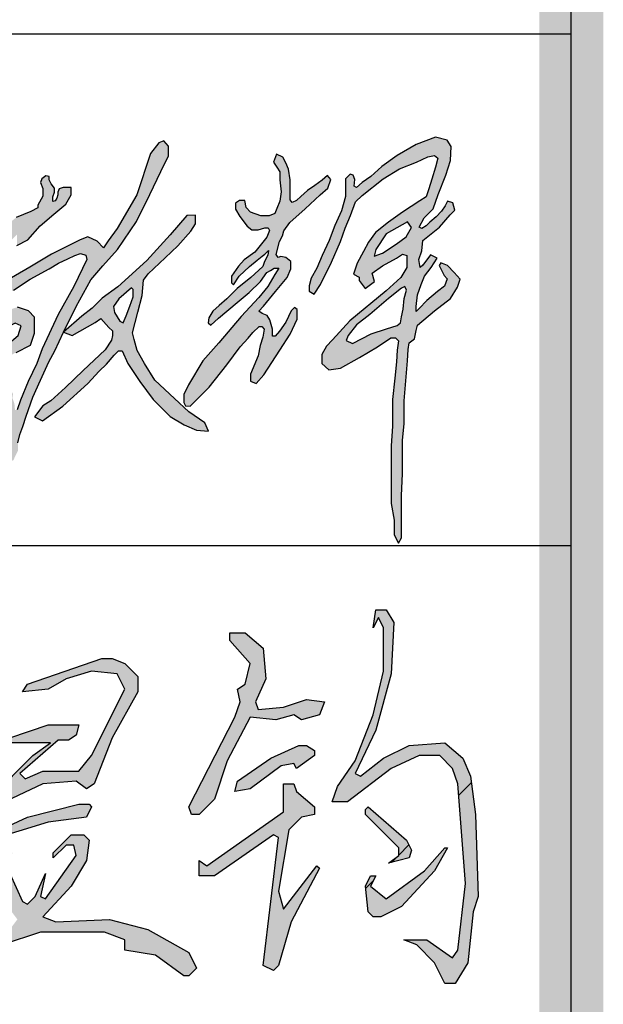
# Model space of a CAD drawing. Extents: x 687841 to 771941, y 252015 to 732780.
# Tile 47 of 98: x 770079 to 770991, y 458823 to 460363. Entities that reach past the tile are written whole.
import ezdxf

# ---------------------------------------------------------------- set-up
doc = ezdxf.new("R2010")
doc.units = 0
doc.header["$LTSCALE"] = 1000
doc.header["$MEASUREMENT"] = 0
doc.layers.get('0').update_dxf_attribs({"linetype": 'CONTINUOUS'})
doc.layers.add('PUB_TITLE', color=4, linetype='CONTINUOUS')

# ---------------------------------------------------------------- blocks, each defined once
blk = doc.blocks.new('李敬辉')
h = blk.add_hatch(color=3)
h.paths.add_polyline_path([(3996.515418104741, 949.8547423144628), (3919.837361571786, 887.2040602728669), (3809.476684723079, 792.9538422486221), (3729.932400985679, 732.1403451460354), (3679.72012962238, 668.5681476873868), (3669.576898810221, 638.6948370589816), (3706.946696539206, 622.1578117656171), (3817.454301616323, 677.6368172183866), (3907.141816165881, 707.510127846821), (3970.136618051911, 727.7812186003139), (3990.423079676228, 742.7178177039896), (3996.295476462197, 778.459170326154), (4005.99273953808, 824.1076287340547), (4011.865136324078, 887.0548775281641), (4025.745346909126, 937.199391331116), (4016.669824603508, 959.070908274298)], flags=16)
h.paths.add_polyline_path([(4032.029908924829, 1341.098688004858), (3905.536647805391, 1269.765277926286), (3844.168647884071, 1178.408328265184), (3835.401855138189, 1138.361473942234), (3884.24580103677, 1155.881958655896), (3964.399881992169, 1209.69499644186), (4023.263116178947, 1252.244680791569), (4055.82574677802, 1307.309189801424)], flags=16)
h.paths.add_polyline_path([(3256.286730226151, 1743.453381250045), (3239.085076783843, 1695.707533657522), (3257.897749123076, 1665.240977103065), (3275.375898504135, 1637.036219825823), (3275.375898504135, 1590.599689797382), (3284.339872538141, 1520.294819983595), (3276.611267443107, 1463.661475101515), (3258.577855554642, 1420.542940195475), (3246.484582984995, 1391.627491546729), (3212.206675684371, 1376.780794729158), (3163.259068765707, 1376.780794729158), (3103.362829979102, 1398.661867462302), (3077.601038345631, 1426.334985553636), (3069.228382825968, 1468.810022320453), (3038.314187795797, 1468.810022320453), (3013.840271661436, 1452.72099494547), (3013.840271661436, 1416.038003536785), (3040.246339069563, 1372.919468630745), (3083.009439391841, 1316.581341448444), (3111.423826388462, 1294.779525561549), (3148.46393700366, 1294.779525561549), (3188.041038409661, 1305.933942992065), (3207.829701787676, 1305.933942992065), (3215.440674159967, 1290.216354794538), (3199.203978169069, 1250.668987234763), (3128.95448232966, 1162.909061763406), (3065.652528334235, 1116.906139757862), (3031.318195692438, 1079.707135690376), (2990.226741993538, 1019.632357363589), (2990.226741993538, 979.9753792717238), (3002.529502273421, 969.2679479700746), (3034.675911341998, 1019.632357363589), (3096.34520427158, 1076.360360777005), (3141.856448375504, 1114.341140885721), (3172.364111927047, 1137.829385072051), (3187.867969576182, 1149.823362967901), (3209.302138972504, 1171.483865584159), (3205.360766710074, 1144.654355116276), (3186.409278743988, 1107.129554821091), (3176.238780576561, 1077.546627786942), (3105.422304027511, 1013.050216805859), (3024.622820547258, 946.3531636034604), (2961.744524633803, 885.9407848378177), (2916.392828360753, 845.5490227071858), (2879.880262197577, 812.3709826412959), (2856.711348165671, 773.9496244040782), (2851.288975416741, 744.3946902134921), (2868.049384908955, 729.617166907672), (2913.893921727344, 770.9940747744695), (3024.241978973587, 863.8615137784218), (3094.972180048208, 923.3870985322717), (3162.195641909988, 988.1211843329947), (3199.760592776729, 1041.004612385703), (3221.666419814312, 1053.467835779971), (3242.776986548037, 1066.727337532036), (3269.91904719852, 1066.727337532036), (3247.300663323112, 1030.263792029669), (3206.217772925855, 959.6751714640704), (3152.251845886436, 892.8381540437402), (3048.010324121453, 780.3212003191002), (2914.632393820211, 624.9261803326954), (2820.037656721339, 519.2316109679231), (2736.441353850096, 377.1421853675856), (2707.472380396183, 319.8508400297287), (2707.472380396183, 271.6054551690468), (2718.347773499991, 252.813600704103), (2745.398116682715, 249.2491786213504), (2858.105588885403, 362.5780372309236), (2963.060568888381, 494.8127452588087), (3040.665715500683, 600.8559323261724), (3088.007928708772, 652.0849720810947), (3116.167444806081, 687.1752943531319), (3154.265799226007, 721.2723765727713), (3169.925599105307, 721.2723765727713), (3184.202425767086, 706.992766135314), (3175.243860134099, 659.2123547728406), (3160.037915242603, 608.5996072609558), (3147.189131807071, 547.3029244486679), (3102.52858411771, 439.3196871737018), (3102.52858411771, 399.0522627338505), (3135.403099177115, 384.2168425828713), (3182.063628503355, 435.0809635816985), (3275.475052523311, 581.1097354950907), (3338.135209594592, 676.2815813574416), (3378.237827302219, 765.6095557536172), (3378.237827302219, 823.2136564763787), (3364.034915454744, 834.0665606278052), (3343.148121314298, 814.8652686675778), (3312.235729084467, 748.0779413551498), (3274.639454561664, 693.8133081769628), (3249.575346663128, 663.7589996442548), (3233.701464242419, 663.7589996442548), (3233.701464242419, 706.8915871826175), (3217.92876399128, 760.4662923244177), (3202.279780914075, 787.0130638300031), (3172.437801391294, 798.6499924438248), (3152.785700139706, 811.7415371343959), (3178.98850180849, 841.9247926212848), (3250.33274815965, 928.911598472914), (3319.167147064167, 1012.838261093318), (3341.295743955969, 1063.054429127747), (3341.295743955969, 1107.035683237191), (3311.164865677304, 1129.769020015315), (3281.898655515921, 1136.62872816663), (3265.639875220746, 1130.852084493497), (3253.712548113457, 1147.664878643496), (3273.430000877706, 1224.706243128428), (3292.2830108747, 1258.871452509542), (3300.910537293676, 1289.205127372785), (3335.226391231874, 1337.753936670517), (3426.717607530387, 1418.450559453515), (3514.865530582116, 1502.069117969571), (3559.831878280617, 1542.099671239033), (3577.818192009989, 1591.933678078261), (3558.19673836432, 1616.442143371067), (3526.311509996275, 1589.482786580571), (3483.798097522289, 1557.621759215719), (3439.649545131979, 1527.39454709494), (3401.22375709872, 1491.448700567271), (3374.244173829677, 1468.574050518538), (3349.717075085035, 1456.319817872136), (3337.453525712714, 1471.841905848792), (3337.453525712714, 1533.930145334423), (3337.453525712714, 1591.185291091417), (3327.696770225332, 1652.868702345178), (3311.992351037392, 1690.289625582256), (3293.066327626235, 1724.491596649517)])
h.paths.add_polyline_path([(2399.124112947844, 949.9947065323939), (2324.079618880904, 885.5519203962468), (2291.833830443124, 840.4419588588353), (2298.283123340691, 804.1196142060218), (2329.942550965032, 753.1511664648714), (2348.117257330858, 743.7777234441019), (2366.878549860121, 785.3726157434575), (2388.570970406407, 842.1994372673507), (2407.918398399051, 897.8546065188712), (2407.918398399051, 924.2175695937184), (2407.918398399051, 940.0353249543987)], flags=16)
h.paths.add_polyline_path([(2725.67412876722, 1378.992116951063), (2627.52381868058, 1264.198187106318), (2489.221313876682, 1112.62570795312), (2318.261982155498, 957.2734079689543), (2225.509707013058, 889.4683328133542), (2164.861024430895, 831.4172459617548), (2104.230369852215, 784.0029899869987), (1996.79991962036, 688.9801020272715), (2046.421999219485, 668.3485893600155), (2183.72958358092, 745.8025391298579), (2217.685102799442, 769.9677829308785), (2263.688511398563, 715.8439009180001), (2286.840974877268, 695.6006905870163), (2286.840974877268, 668.1276819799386), (2279.123411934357, 640.654785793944), (2241.555080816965, 583.8998013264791), (2112.426125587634, 460.6810373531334), (2008.493558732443, 361.153999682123), (1921.131205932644, 281.1597836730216), (1873.490178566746, 252.013724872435), (1823.904605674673, 185.949377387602), (1871.545633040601, 163.6041181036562), (1991.13461952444, 251.0421820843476), (2139.357033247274, 383.4063991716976), (2206.763738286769, 457.6508401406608), (2250.424633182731, 499.7481421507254), (2296.029172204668, 551.9527718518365), (2320.652946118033, 577.3518367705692), (2342.893868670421, 577.3518367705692), (2377.095244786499, 502.723140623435), (2447.917805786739, 397.0979350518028), (2527.450371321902, 290.3825824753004), (2627.415650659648, 188.7907072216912), (2710.223228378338, 140.1671379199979), (2783.640469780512, 107.7515374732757), (2853.79576930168, 101.2286428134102), (2831.842752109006, 151.6147124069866), (2737.541287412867, 216.0881141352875), (2653.026232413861, 296.2742328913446), (2536.300768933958, 404.1069383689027), (2474.980543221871, 501.9305721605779), (2432.451806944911, 579.2642313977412), (2413.376601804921, 645.4475203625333), (2403.83911190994, 683.5690516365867), (2436.72444377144, 807.2430084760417), (2460.581802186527, 906.2978777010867), (2469.262285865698, 996.3725527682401), (2496.638935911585, 1033.069709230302), (2598.221777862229, 1129.443673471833), (2672.22818559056, 1199.655244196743), (2749.127209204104, 1286.240246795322), (2776.503859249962, 1328.942261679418), (2776.503859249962, 1380.623234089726)])
h.paths.add_polyline_path([(1689.874286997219, 731.2899922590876), (1619.251386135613, 718.7695465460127), (1581.092187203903, 687.4684884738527), (1558.310649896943, 632.2648021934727), (1548.059025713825, 601.5328195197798), (1587.357143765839, 575.9228526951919), (1663.106082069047, 612.3459266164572), (1728.603170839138, 668.6878761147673), (1745.119751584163, 726.1679764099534), (1710.377760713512, 741.534023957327)], flags=16)
h.paths.add_polyline_path([(1183.492006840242, 736.0726089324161), (1135.321406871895, 680.4368885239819), (1135.321406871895, 637.9287999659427), (1187.871008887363, 631.0524534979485), (1265.444381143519, 671.0600728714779), (1343.643325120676, 713.5682738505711), (1415.586326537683, 756.7015359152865), (1451.870387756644, 777.3304628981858), (1476.894157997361, 766.0782391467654), (1476.894157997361, 656.6135171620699), (1466.108904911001, 576.700469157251), (1445.612867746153, 528.9126380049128), (1445.612867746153, 488.572139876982), (1491.573685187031, 468.7122853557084), (1546.399998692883, 468.7122853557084), (1627.277678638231, 509.4725637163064), (1666.32205254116, 542.217220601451), (1715.824696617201, 568.6917053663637), (1799.968600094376, 610.5205458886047), (1823.691424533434, 682.5129682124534), (1823.691424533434, 776.4544780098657), (1789.425147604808, 814.2065936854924), (1723.528738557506, 836.1555687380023), (1652.36071594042, 814.2065936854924), (1588.975382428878, 754.226473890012), (1566.47237777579, 775.8476291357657), (1572.098016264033, 819.5224234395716), (1640.482740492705, 889.1421993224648), (1699.32005942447, 937.5600380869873), (1798.997341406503, 1001.886468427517), (1910.19248946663, 1063.497030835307), (1966.90791238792, 1096.737689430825), (2020.896599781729, 1122.349454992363), (2062.887876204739, 1141.966817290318), (2097.244293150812, 1154.500191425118), (2128.328627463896, 1145.236471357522), (2134.872567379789, 1119.079800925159), (2057.26268841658, 959.4752868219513), (1963.602027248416, 793.8271290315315), (1869.933478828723, 588.9590862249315), (1838.080700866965, 503.2660219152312), (1786.626074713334, 396.7616836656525), (1740.733989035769, 285.180635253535), (1721.140253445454, 227.6262246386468), (1708.657889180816, 227.6262246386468), (1705.388736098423, 264.7481078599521), (1693.500845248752, 298.9002763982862), (1697.364471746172, 321.1733613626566), (1684.28763406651, 345.8222405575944), (1673.474888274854, 360.2560926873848), (1659.458791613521, 385.1543217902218), (1665.685438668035, 400.5263276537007), (1660.008195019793, 414.6172955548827), (1640.595640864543, 405.284324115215), (1640.595640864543, 365.7562929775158), (1657.332839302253, 320.4454350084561), (1666.274052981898, 251.4761273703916), (1666.274052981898, 180.9552967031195), (1666.274052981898, 123.1384953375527), (1666.274052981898, 64.65121477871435), (1644.698814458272, 8.411231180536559), (1644.698814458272, -29.43250765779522), (1644.698814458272, -68.853064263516), (1667.316972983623, -85.14692280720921), (1699.403213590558, -69.37874513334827), (1725.703366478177, -14.71557930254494), (1725.703366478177, 32.06349769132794), (1737.275541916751, 83.0474595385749), (1754.556735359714, 130.2676767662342), (1774.862351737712, 189.8965931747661), (1813.726220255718, 303.5021200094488), (1860.170864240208, 404.1981118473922), (1908.211211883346, 512.7007344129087), (1944.435104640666, 578.6309635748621), (1996.79991962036, 688.9801020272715), (2070.264259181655, 840.4708510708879), (2157.681822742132, 997.994451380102), (2228.243879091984, 1080.907680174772), (2316.446336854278, 1178.183823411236), (2427.769709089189, 1344.311569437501), (2506.371804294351, 1503.742168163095), (2572.071933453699, 1639.363335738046), (2617.341618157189, 1732.811059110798), (2617.341618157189, 1789.920652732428), (2589.362140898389, 1821.183937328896), (2559.721849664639, 1810.488647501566), (2511.144943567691, 1746.316683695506), (2429.485524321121, 1500.876667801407), (2312.816173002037, 1303.115547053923), (2260.44459752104, 1228.805227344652), (2233.130820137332, 1186.955813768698), (2195.347054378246, 1227.440548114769), (2139.353878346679, 1253.823859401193), (2094.286348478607, 1236.083366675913), (1925.694995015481, 1150.45719289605), (1796.810544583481, 1074.057977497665), (1563.674656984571, 938.5519290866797), (1446.220636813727, 861.5309128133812), (1288.392001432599, 792.7621643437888), (1232.417980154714, 768.0053609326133)])
h.paths.add_polyline_path([(1507.571059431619, 1611.519450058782), (1471.802373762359, 1551.269182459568), (1453.918143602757, 1489.48729035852), (1475.873096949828, 1432.023041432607), (1499.378007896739, 1368.198683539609), (1516.057618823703, 1322.90749057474), (1506.485097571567, 1297.615908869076), (1495.754379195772, 1275.149796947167), (1446.189313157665, 1256.257775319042), (1384.871791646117, 1233.280934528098), (1345.99507817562, 1178.441380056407), (1345.99507817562, 1146.784396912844), (1361.835383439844, 1129.934841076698), (1409.867393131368, 1150.35859962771), (1463.009440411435, 1178.441380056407), (1522.794130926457, 1196.312168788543), (1539.656398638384, 1176.398914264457), (1546.810135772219, 1106.447496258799), (1546.810135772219, 1050.79266427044), (1561.62847858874, 1031.900642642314), (1604.550901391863, 1046.707845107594), (1636.742605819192, 1085.513121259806), (1636.742605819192, 1138.104366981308), (1655.797304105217, 1165.83324591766), (1674.192628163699, 1205.149026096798), (1692.233025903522, 1237.834099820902), (1720.042798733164, 1265.622786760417), (1720.042798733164, 1239.892529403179), (1720.042798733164, 1200.782479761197), (1783.902043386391, 1235.775670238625), (1857.031062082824, 1317.083413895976), (1938.4000051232, 1387.069794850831), (2010.499174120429, 1445.734813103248), (2041.398946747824, 1501.312299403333), (2041.398946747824, 1544.539095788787), (1994.019550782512, 1544.539095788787), (1970.877453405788, 1537.53020489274), (1961.976802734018, 1517.251806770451), (1961.976802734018, 1500.886785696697), (1956.280178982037, 1482.387225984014), (1946.311369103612, 1466.733717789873), (1933.494360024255, 1462.820340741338), (1933.494360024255, 1489.146654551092), (1943.46316990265, 1517.251806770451), (1943.46316990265, 1540.376256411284), (1923.871011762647, 1567.552698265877), (1911.765883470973, 1591.388773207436), (1911.765883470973, 1609.888332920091), (1891.472210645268, 1614.513222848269), (1883.639719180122, 1608.821007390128), (1868.368197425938, 1597.266258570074), (1858.873524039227, 1574.795424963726), (1873.10978769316, 1539.779300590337), (1873.10978769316, 1518.307215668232), (1873.10978769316, 1493.006181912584), (1854.091821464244, 1459.176661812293), (1843.223864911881, 1441.290021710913), (1843.223864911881, 1424.680934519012), (1803.503440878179, 1402.03056448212), (1716.115623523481, 1368.089522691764), (1670.884489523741, 1330.801930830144), (1650.530648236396, 1304.248751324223), (1608.691933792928, 1304.248751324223), (1593.991674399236, 1337.581482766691), (1593.991674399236, 1420.390047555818), (1550.660241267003, 1470.996499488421), (1550.660241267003, 1520.699086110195), (1566.034522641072, 1577.631246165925), (1566.034522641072, 1619.200843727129), (1532.572970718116, 1619.200843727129)], flags=17)
h.paths.add_polyline_path([(168.3466233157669, 582.6222484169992), (174.9746187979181, 641.5664081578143), (267.1028996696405, 713.0941942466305), (434.7896980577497, 770.0514241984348), (553.4297355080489, 799.1924240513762), (623.6857664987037, 799.1924240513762), (670.081284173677, 766.0776770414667), (662.7905342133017, 731.6383851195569), (607.7787576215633, 654.1500345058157), (515.7140254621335, 561.9706123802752), (470.6440167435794, 525.5443906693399), (470.6440167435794, 498.3903206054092), (527.6442821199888, 480.5084021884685), (649.5983173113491, 493.0920285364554), (809.3890755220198, 516.2388499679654), (985.6238517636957, 537.9385875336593), (1089.192928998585, 557.1345957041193), (1145.989027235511, 572.9921481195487), (1190.25656444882, 543.7808851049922), (1208.631832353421, 504.5543672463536), (1178.563150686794, 451.1395248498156), (1102.556862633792, 432.7782430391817), (970.589623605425, 406.0708218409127), (837.7870119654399, 406.0708218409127), (676.0104691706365, 394.2933669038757), (617.3928665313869, 394.2933669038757), (617.3928665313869, 362.6638144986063), (653.1658338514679, 285.7908567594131), (662.541973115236, 223.9548901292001), (643.7896945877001, 171.4879820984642), (596.9089982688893, 109.6520154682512), (500.3347863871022, 64.68044425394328), (399.0723921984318, 64.68044425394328), (276.4846726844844, 64.68044425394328), (186.6862859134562, 64.68044425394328), (113.4294937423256, 31.87800294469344), (0, 0), (30.72039399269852, 82.64679088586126), (125.2450472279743, 138.1381626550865), (253.6920932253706, 168.2718404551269), (377.2470151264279, 168.2718404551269), (435.2929047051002, 152.5285078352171), (527.3369046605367, 169.1004960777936), (556.3599621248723, 220.4737720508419), (526.5078418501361, 280.9616977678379), (446.0727493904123, 328.1920328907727), (375.5884388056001, 362.9933206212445), (287.6904289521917, 362.9933206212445), (223.0109101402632, 326.5348340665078), (138.4296022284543, 258.589457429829), (74.57914622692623, 189.8155375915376), (15.70419383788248, 169.1004960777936), (-13.3188636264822, 198.9301873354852), (28.14261484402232, 265.2182527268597), (101.1145645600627, 355.5358697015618), (176.3168036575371, 421.4631759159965), (249.6434543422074, 448.7945339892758), (316.5685863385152, 466.821700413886), (361.9612963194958, 491.2455126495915), (424.2816255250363, 559.4976863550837), (478.9857993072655, 604.8560984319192), (519.722777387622, 656.02982702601), (537.1815466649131, 689.1763891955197), (503.4279410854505, 689.1763891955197), (447.5600596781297, 663.0080269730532), (349.7912672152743, 615.9049524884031), (291.5955198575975, 607.1822025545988), (224.6703878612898, 582.1769486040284), (183.9334097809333, 575.7801903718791)])
h.paths.add_polyline_path([(454.2038296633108, 1235.907652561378), (412.5976764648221, 1217.559074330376), (373.1659258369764, 1178.999550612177), (341.3327533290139, 1152.665817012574), (323.3288622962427, 1137.021977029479), (332.7221281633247, 1129.460761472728), (391.1698168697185, 1138.847020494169), (442.9317672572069, 1147.159600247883), (466.8387559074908, 1162.83430175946), (466.8387559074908, 1193.339756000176), (466.8387559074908, 1220.716419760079), (460.5765035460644, 1231.406313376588)], flags=16)
h.paths.add_polyline_path([(584.8570525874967, 1900.046747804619), (575.7411926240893, 1780.415339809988), (575.7411926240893, 1654.027426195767), (581.8109960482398, 1572.947222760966), (581.8109960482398, 1526.92552643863), (593.3682983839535, 1507.838679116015), (633.2214535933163, 1521.034438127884), (723.3524570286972, 1567.230836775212), (787.9111882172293, 1588.935071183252), (787.9111882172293, 1628.123365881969), (740.8409725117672, 1726.611632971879), (669.0421951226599, 1826.692456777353), (622.5840301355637, 1881.556069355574)], flags=16)
h.paths.add_polyline_path([(550.6811410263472, 2092.742400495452), (509.9966695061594, 2033.609823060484), (509.9966695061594, 1861.755685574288), (521.1927357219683, 1723.200103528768), (521.1927357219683, 1632.011223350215), (521.1927357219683, 1554.473632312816), (516.2323305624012, 1519.188821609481), (503.139267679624, 1492.229689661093), (449.9737839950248, 1471.613915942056), (373.7671597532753, 1446.783701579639), (280.4397912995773, 1421.155747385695), (207.0601833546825, 1394.815943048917), (197.086415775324, 1357.0860867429), (229.1453890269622, 1323.627443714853), (367.3555003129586, 1359.221637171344), (439.3099945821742, 1380.578265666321), (478.4934094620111, 1380.578265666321), (499.6499476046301, 1370.128053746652), (481.2163140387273, 1327.716197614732), (410.9089032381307, 1298.553950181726), (364.9214944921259, 1259.229063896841), (303.171075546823, 1209.664642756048), (255.0750664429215, 1158.070909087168), (215.4664160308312, 1107.183966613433), (185.0524980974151, 1049.936015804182), (185.0524980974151, 1017.424857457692), (251.5384228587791, 1017.424857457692), (369.657000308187, 1047.815754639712), (435.4355512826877, 1057.710494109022), (448.0700268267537, 1043.537571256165), (431.7497259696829, 976.1078700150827), (419.0185752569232, 915.1323741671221), (411.9944143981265, 871.703669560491), (411.9944143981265, 836.1711952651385), (428.6766274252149, 822.1336273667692), (470.8209165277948, 840.9965319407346), (509.8923324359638, 894.5146892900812), (537.9403002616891, 969.0337749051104), (552.2320000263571, 1029.111925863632), (565.0451781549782, 1083.280663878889), (635.5177705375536, 1094.60686068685), (742.3634374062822, 1103.083858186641), (827.3533049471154, 1113.971725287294), (889.6792679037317, 1120.504513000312), (898.396258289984, 1166.669321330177), (891.8584028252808, 1200.204185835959), (839.9929635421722, 1208.043418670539), (741.9276104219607, 1208.043418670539), (639.9972787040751, 1183.29841947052), (590.7506322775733, 1162.208566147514), (561.9979948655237, 1150.899569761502), (543.0334365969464, 1162.208566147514), (543.0334365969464, 1233.489025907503), (551.9782558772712, 1265.654714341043), (562.910662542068, 1301.765145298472), (577.3592059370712, 1349.307224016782), (611.1671208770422, 1410.878439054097), (685.8717870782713, 1450.109678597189), (791.5149861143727, 1489.544175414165), (880.2736077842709, 1536.030845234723), (910.2679239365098, 1580.682466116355), (878.4372302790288, 1632.06248735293), (784.2823764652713, 1783.283875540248), (711.3083985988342, 1895.599932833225), (631.0707127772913, 2001.038294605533), (590.4022411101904, 2061.445726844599)])
h.paths.add_polyline_path([(4308.846747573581, 1042.204819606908), (4267.878560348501, 1083.500671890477), (4228.514640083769, 1099.04018513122), (4220.252856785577, 1083.015012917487), (4247.953560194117, 1024.741894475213), (4267.048145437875, 1004.378168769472), (4249.923344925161, 960.0513323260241), (4210.08416141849, 929.9731905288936), (4146.341197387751, 875.1248672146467), (4101.189837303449, 829.122956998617), (4083.48363367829, 810.5452646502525), (4082.598233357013, 840.6234064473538), (4090.566160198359, 909.6262155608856), (4112.818124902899, 971.0614011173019), (4132.295129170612, 1019.717235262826), (4171.249137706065, 1071.911634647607), (4207.13094909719, 1126.366933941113), (4167.020669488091, 1145.554173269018), (4123.44180200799, 1086.066120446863), (4107.506173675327, 1071.911634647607), (4098.652846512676, 1118.798186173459), (4116.359275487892, 1170.107944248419), (4122.514261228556, 1230.956741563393), (4220.904118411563, 1309.410676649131), (4284.509618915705, 1383.892213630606), (4311.343175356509, 1410.70564788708), (4299.417200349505, 1453.4083372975), (4268.608243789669, 1464.332291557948), (4255.688249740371, 1436.525842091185), (4233.823887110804, 1405.740234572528), (4201.027343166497, 1371.975244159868), (4163.261605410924, 1339.203268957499), (4142.391036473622, 1317.355360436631), (4117.54506741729, 1301.465992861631), (4101.643692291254, 1310.403804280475), (4130.46483611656, 1365.023575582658), (4183.138155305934, 1418.65033167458), (4213.97392852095, 1504.523944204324), (4259.690466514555, 1618.729012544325), (4285.530229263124, 1705.127631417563), (4290.49942307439, 1788.546979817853), (4266.647473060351, 1825.29124070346), (4197.07875970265, 1844.159878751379), (4082.787527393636, 1799.470934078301), (3971.47790151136, 1734.92022372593), (3880.045050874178, 1669.376498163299), (3814.451737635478, 1609.79120112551), (3763.766005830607, 1574.040067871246), (3729.975668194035, 1544.247475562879), (3716.0618804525, 1552.19215935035), (3720.037280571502, 1591.915578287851), (3711.092686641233, 1617.73588491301), (3691.915172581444, 1624.639886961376), (3664.09165339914, 1595.464261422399), (3664.09165339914, 1561.48331015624), (3664.09165339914, 1490.946852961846), (3641.357214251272, 1406.537749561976), (3602.582809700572, 1319.361176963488), (3567.635750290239, 1230.604301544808), (3527.515329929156, 1141.619998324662), (3495.876409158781, 1067.594665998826), (3462.694291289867, 1007.449062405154), (3450.34736240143, 961.9543960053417), (3450.34736240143, 931.6814285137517), (3478.760397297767, 912.6919378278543), (3517.52826669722, 971.5595388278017), (3581.223005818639, 1103.582445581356), (3634.974624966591, 1225.510953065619), (3662.050207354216, 1304.942501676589), (3694.045406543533, 1379.116342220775), (3724.145862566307, 1459.309880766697), (3763.048040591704, 1498.651068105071), (3888.497931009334, 1596.280663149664), (3984.182460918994, 1656.481015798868), (4084.591905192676, 1696.024336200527), (4151.661711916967, 1727.636238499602), (4191.214700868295, 1735.075814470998), (4211.223756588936, 1719.731576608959), (4196.798649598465, 1665.329227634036), (4175.737209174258, 1594.785912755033), (4159.021644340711, 1536.324938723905), (4141.783492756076, 1490.39149293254), (4105.217743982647, 1466.902686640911), (4002.332604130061, 1399.738523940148), (3919.064636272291, 1339.385278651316), (3843.419584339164, 1278.446207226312), (3801.205436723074, 1220.788931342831), (3771.885593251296, 1165.123419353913), (3733.18352606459, 1097.738911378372), (3713.246131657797, 1032.698045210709), (3744.911418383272, 1014.533500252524), (3744.911418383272, 994.7867413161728), (3781.692376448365, 947.8822024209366), (3835.673401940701, 987.7510942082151), (3822.764900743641, 1038.173512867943), (3884.731881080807, 1080.20538582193), (3966.215527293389, 1126.077112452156), (4001.792890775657, 1149.586379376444), (4027.615301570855, 1142.705536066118), (4027.615301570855, 1072.17784771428), (3991.863967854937, 1011.12781670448), (3905.312424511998, 932.8783755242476), (3691.115405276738, 754.7451846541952), (3587.504187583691, 641.9545980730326), (3552.598367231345, 606.263947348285), (3525.81033149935, 555.9727240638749), (3525.81033149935, 503.2479221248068), (3567.210064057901, 465.9350355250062), (3636.209993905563, 474.8576701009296), (3747.421141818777, 538.9385728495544), (3854.573735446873, 600.5858969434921), (3933.314646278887, 654.1218168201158), (3960.102682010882, 654.1218168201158), (3978.872537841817, 637.0293190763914), (3970.741682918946, 581.1269359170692), (3966.852141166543, 512.5802190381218), (3956.398828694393, 415.5219478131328), (3943.816409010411, 288.6258910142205), (3943.816409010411, 132.3412831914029), (3935.493105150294, 15.7636808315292), (3935.493105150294, -184.6980185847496), (3935.493105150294, -325.9623860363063), (3953.33136390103, -425.0752645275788), (3953.33136390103, -512.7958426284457), (3978.413274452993, -561.782644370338), (3996.654684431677, -529.8842932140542), (3996.654684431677, -404.5691013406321), (3996.654684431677, -280.3931844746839), (4002.961556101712, -148.625361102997), (4002.961556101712, -50.3631727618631), (4002.961556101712, 46.63922519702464), (4013.067604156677, 147.7434178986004), (4013.118983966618, 282.2500430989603), (4017.588576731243, 353.2129133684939), (4032.327821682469, 518.2874989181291), (4035.505257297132, 586.5513644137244), (4041.065769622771, 624.652210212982), (4072.840351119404, 648.4651264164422), (4083.167242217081, 698.4724865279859), (4091.905190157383, 729.4293113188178), (4192.021003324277, 815.2594168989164), (4286.68559893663, 888.1750409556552), (4326.985623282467, 954.7306684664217), (4343.547274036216, 1002.014066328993)])
for points in [[(1715.824696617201, 568.6917053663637), (1799.968600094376, 610.5205458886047), (1823.691424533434, 682.5129682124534), (1823.691424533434, 776.4544780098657), (1789.425147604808, 814.2065936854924), (1723.528738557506, 836.1555687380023)], [(1699.32005942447, 937.5600380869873), (1798.997341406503, 1001.886468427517), (1910.19248946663, 1063.497030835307), (1966.90791238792, 1096.737689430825), (2020.896599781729, 1122.349454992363), (2062.887876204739, 1141.966817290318), (2097.244293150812, 1154.500191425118), (2128.328627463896, 1145.236471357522), (2134.872567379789, 1119.079800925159), (2057.26268841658, 959.4752868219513), (1963.602027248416, 793.8271290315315), (1869.933478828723, 588.9590862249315), (1838.080700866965, 503.2660219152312), (1786.626074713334, 396.7616836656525), (1740.733989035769, 285.180635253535), (1721.140253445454, 227.6262246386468)], [(1725.703366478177, 32.06349769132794), (1737.275541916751, 83.0474595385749), (1754.556735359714, 130.2676767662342), (1774.862351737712, 189.8965931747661), (1813.726220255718, 303.5021200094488), (1860.170864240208, 404.1981118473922), (1908.211211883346, 512.7007344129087), (1944.435104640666, 578.6309635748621), (1996.79991962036, 688.9801020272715), (2070.264259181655, 840.4708510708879), (2157.681822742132, 997.994451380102), (2228.243879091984, 1080.907680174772), (2316.446336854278, 1178.183823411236), (2427.769709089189, 1344.311569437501), (2506.371804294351, 1503.742168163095), (2572.071933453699, 1639.363335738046), (2617.341618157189, 1732.811059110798), (2617.341618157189, 1789.920652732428), (2589.362140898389, 1821.183937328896), (2559.721849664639, 1810.488647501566), (2511.144943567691, 1746.316683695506), (2429.485524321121, 1500.876667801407), (2312.816173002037, 1303.115547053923), (2260.44459752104, 1228.805227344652), (2233.130820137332, 1186.955813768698), (2195.347054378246, 1227.440548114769), (2139.353878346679, 1253.823859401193), (2094.286348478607, 1236.083366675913), (1925.694995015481, 1150.45719289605), (1796.810544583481, 1074.057977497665), (1563.674656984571, 938.5519290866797)], [(4267.048145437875, 1004.378168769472), (4249.923344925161, 960.0513323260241), (4210.08416141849, 929.9731905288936), (4146.341197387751, 875.1248672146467), (4101.189837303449, 829.122956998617), (4083.48363367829, 810.5452646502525), (4082.598233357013, 840.6234064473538), (4090.566160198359, 909.6262155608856), (4112.818124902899, 971.0614011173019), (4132.295129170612, 1019.717235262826), (4171.249137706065, 1071.911634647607), (4207.13094909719, 1126.366933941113), (4167.020669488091, 1145.554173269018), (4123.44180200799, 1086.066120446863), (4107.506173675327, 1071.911634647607), (4098.652846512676, 1118.798186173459), (4116.359275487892, 1170.107944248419), (4122.514261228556, 1230.956741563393), (4220.904118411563, 1309.410676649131), (4284.509618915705, 1383.892213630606), (4311.343175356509, 1410.70564788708), (4299.417200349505, 1453.4083372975), (4268.608243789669, 1464.332291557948), (4255.688249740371, 1436.525842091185), (4233.823887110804, 1405.740234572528), (4201.027343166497, 1371.975244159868), (4163.261605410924, 1339.203268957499), (4142.391036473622, 1317.355360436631), (4117.54506741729, 1301.465992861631), (4101.643692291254, 1310.403804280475), (4130.46483611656, 1365.023575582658), (4183.138155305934, 1418.65033167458), (4213.97392852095, 1504.523944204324), (4259.690466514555, 1618.729012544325), (4285.530229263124, 1705.127631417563), (4290.49942307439, 1788.546979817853), (4266.647473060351, 1825.29124070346), (4197.07875970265, 1844.159878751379), (4082.787527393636, 1799.470934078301), (3971.47790151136, 1734.92022372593), (3880.045050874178, 1669.376498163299), (3814.451737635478, 1609.79120112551), (3763.766005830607, 1574.040067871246), (3729.975668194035, 1544.247475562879), (3716.0618804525, 1552.19215935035), (3720.037280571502, 1591.915578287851), (3711.092686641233, 1617.73588491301), (3691.915172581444, 1624.639886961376), (3664.09165339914, 1595.464261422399), (3664.09165339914, 1561.48331015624), (3664.09165339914, 1490.946852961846), (3641.357214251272, 1406.537749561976), (3602.582809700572, 1319.361176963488), (3567.635750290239, 1230.604301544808), (3527.515329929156, 1141.619998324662), (3495.876409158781, 1067.594665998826), (3462.694291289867, 1007.449062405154), (3450.34736240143, 961.9543960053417), (3450.34736240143, 931.6814285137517), (3478.760397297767, 912.6919378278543), (3517.52826669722, 971.5595388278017), (3581.223005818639, 1103.582445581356), (3634.974624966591, 1225.510953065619), (3662.050207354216, 1304.942501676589), (3694.045406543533, 1379.116342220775), (3724.145862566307, 1459.309880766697), (3763.048040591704, 1498.651068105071), (3888.497931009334, 1596.280663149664), (3984.182460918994, 1656.481015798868), (4084.591905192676, 1696.024336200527), (4151.661711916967, 1727.636238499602), (4191.214700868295, 1735.075814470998), (4211.223756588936, 1719.731576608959), (4196.798649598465, 1665.329227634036), (4175.737209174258, 1594.785912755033), (4159.021644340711, 1536.324938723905), (4141.783492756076, 1490.39149293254), (4105.217743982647, 1466.902686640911), (4002.332604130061, 1399.738523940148), (3919.064636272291, 1339.385278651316), (3843.419584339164, 1278.446207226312), (3801.205436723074, 1220.788931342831), (3771.885593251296, 1165.123419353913), (3733.18352606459, 1097.738911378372), (3713.246131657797, 1032.698045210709), (3744.911418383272, 1014.533500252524), (3744.911418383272, 994.7867413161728), (3781.692376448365, 947.8822024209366), (3835.673401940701, 987.7510942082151), (3822.764900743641, 1038.173512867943), (3884.731881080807, 1080.20538582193), (3966.215527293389, 1126.077112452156), (4001.792890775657, 1149.586379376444), (4027.615301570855, 1142.705536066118), (4027.615301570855, 1072.17784771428), (3991.863967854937, 1011.12781670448), (3905.312424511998, 932.8783755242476), (3691.115405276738, 754.7451846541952), (3587.504187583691, 641.9545980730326), (3552.598367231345, 606.263947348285), (3525.81033149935, 555.9727240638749), (3525.81033149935, 503.2479221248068), (3567.210064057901, 465.9350355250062), (3636.209993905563, 474.8576701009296), (3747.421141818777, 538.9385728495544), (3854.573735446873, 600.5858969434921), (3933.314646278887, 654.1218168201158), (3960.102682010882, 654.1218168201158), (3978.872537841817, 637.0293190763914), (3970.741682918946, 581.1269359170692), (3966.852141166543, 512.5802190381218), (3956.398828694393, 415.5219478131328), (3943.816409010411, 288.6258910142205), (3943.816409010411, 132.3412831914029), (3935.493105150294, 15.7636808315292), (3935.493105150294, -184.6980185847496), (3935.493105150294, -325.9623860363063), (3953.33136390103, -425.0752645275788), (3953.33136390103, -512.7958426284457), (3978.413274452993, -561.782644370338), (3996.654684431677, -529.8842932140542), (3996.654684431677, -404.5691013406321), (3996.654684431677, -280.3931844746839), (4002.961556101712, -148.625361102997), (4002.961556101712, -50.3631727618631), (4002.961556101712, 46.63922519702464), (4013.067604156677, 147.7434178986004), (4013.118983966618, 282.2500430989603), (4017.588576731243, 353.2129133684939), (4032.327821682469, 518.2874989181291), (4035.505257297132, 586.5513644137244), (4041.065769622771, 624.652210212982), (4072.840351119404, 648.4651264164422), (4083.167242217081, 698.4724865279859), (4091.905190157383, 729.4293113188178), (4192.021003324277, 815.2594168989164), (4286.68559893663, 888.1750409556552), (4326.985623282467, 954.7306684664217), (4343.547274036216, 1002.014066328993), (4308.846747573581, 1042.204819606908)], [(1720.042798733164, 1200.782479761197), (1783.902043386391, 1235.775670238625), (1857.031062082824, 1317.083413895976), (1938.4000051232, 1387.069794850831), (2010.499174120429, 1445.734813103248), (2041.398946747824, 1501.312299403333), (2041.398946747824, 1544.539095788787), (1994.019550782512, 1544.539095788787), (1970.877453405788, 1537.53020489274), (1961.976802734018, 1517.251806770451), (1961.976802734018, 1500.886785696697), (1956.280178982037, 1482.387225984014), (1946.311369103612, 1466.733717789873), (1933.494360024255, 1462.820340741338), (1933.494360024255, 1489.146654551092), (1943.46316990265, 1517.251806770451), (1943.46316990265, 1540.376256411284), (1923.871011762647, 1567.552698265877), (1911.765883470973, 1591.388773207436), (1911.765883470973, 1609.888332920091), (1891.472210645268, 1614.513222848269), (1883.639719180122, 1608.821007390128), (1868.368197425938, 1597.266258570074), (1858.873524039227, 1574.795424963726), (1873.10978769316, 1539.779300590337), (1873.10978769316, 1518.307215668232), (1873.10978769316, 1493.006181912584), (1854.091821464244, 1459.176661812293), (1843.223864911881, 1441.290021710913), (1843.223864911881, 1424.680934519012), (1803.503440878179, 1402.03056448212), (1716.115623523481, 1368.089522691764)], [(4308.846747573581, 1042.204819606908), (4267.878560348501, 1083.500671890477), (4228.514640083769, 1099.04018513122), (4220.252856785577, 1083.015012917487), (4247.953560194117, 1024.741894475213), (4267.048145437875, 1004.378168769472)]]:
    blk.add_lwpolyline(points)
for points in [[(3256.286730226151, 1743.453381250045), (3239.085076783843, 1695.707533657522), (3257.897749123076, 1665.240977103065), (3275.375898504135, 1637.036219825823), (3275.375898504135, 1590.599689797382), (3284.339872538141, 1520.294819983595), (3276.611267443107, 1463.661475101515), (3258.577855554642, 1420.542940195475), (3246.484582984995, 1391.627491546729), (3212.206675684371, 1376.780794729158), (3163.259068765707, 1376.780794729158), (3103.362829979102, 1398.661867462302), (3077.601038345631, 1426.334985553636), (3069.228382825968, 1468.810022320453), (3038.314187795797, 1468.810022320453), (3013.840271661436, 1452.72099494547), (3013.840271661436, 1416.038003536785), (3040.246339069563, 1372.919468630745), (3083.009439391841, 1316.581341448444), (3111.423826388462, 1294.779525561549), (3148.46393700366, 1294.779525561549), (3188.041038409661, 1305.933942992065), (3207.829701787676, 1305.933942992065), (3215.440674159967, 1290.216354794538), (3199.203978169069, 1250.668987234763), (3128.95448232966, 1162.909061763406), (3065.652528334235, 1116.906139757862), (3031.318195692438, 1079.707135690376), (2990.226741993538, 1019.632357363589), (2990.226741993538, 979.9753792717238), (3002.529502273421, 969.2679479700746), (3034.675911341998, 1019.632357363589), (3096.34520427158, 1076.360360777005), (3141.856448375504, 1114.341140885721), (3172.364111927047, 1137.829385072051), (3187.867969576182, 1149.823362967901), (3209.302138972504, 1171.483865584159), (3205.360766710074, 1144.654355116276), (3186.409278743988, 1107.129554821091), (3176.238780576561, 1077.546627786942), (3105.422304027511, 1013.050216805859), (3024.622820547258, 946.3531636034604), (2961.744524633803, 885.9407848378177), (2916.392828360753, 845.5490227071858), (2879.880262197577, 812.3709826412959), (2856.711348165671, 773.9496244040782), (2851.288975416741, 744.3946902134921), (2868.049384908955, 729.617166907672), (2913.893921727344, 770.9940747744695), (3024.241978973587, 863.8615137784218), (3094.972180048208, 923.3870985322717), (3162.195641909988, 988.1211843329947), (3199.760592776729, 1041.004612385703), (3221.666419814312, 1053.467835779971), (3242.776986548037, 1066.727337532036), (3269.91904719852, 1066.727337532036), (3247.300663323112, 1030.263792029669), (3206.217772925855, 959.6751714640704), (3152.251845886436, 892.8381540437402), (3048.010324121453, 780.3212003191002), (2914.632393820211, 624.9261803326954), (2820.037656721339, 519.2316109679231), (2736.441353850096, 377.1421853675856), (2707.472380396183, 319.8508400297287), (2707.472380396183, 271.6054551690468), (2718.347773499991, 252.813600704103), (2745.398116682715, 249.2491786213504), (2858.105588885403, 362.5780372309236), (2963.060568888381, 494.8127452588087), (3040.665715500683, 600.8559323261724), (3088.007928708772, 652.0849720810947), (3116.167444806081, 687.1752943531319), (3154.265799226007, 721.2723765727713), (3169.925599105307, 721.2723765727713), (3184.202425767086, 706.992766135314), (3175.243860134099, 659.2123547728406), (3160.037915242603, 608.5996072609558), (3147.189131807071, 547.3029244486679), (3102.52858411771, 439.3196871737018), (3102.52858411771, 399.0522627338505), (3135.403099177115, 384.2168425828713), (3182.063628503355, 435.0809635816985), (3275.475052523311, 581.1097354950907), (3338.135209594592, 676.2815813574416), (3378.237827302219, 765.6095557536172), (3378.237827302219, 823.2136564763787), (3364.034915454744, 834.0665606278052), (3343.148121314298, 814.8652686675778), (3312.235729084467, 748.0779413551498), (3274.639454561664, 693.8133081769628), (3249.575346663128, 663.7589996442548), (3233.701464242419, 663.7589996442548), (3233.701464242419, 706.8915871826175), (3217.92876399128, 760.4662923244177), (3202.279780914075, 787.0130638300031), (3172.437801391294, 798.6499924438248), (3152.785700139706, 811.7415371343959), (3178.98850180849, 841.9247926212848), (3250.33274815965, 928.911598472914), (3319.167147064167, 1012.838261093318), (3341.295743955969, 1063.054429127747), (3341.295743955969, 1107.035683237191), (3311.164865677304, 1129.769020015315), (3281.898655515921, 1136.62872816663), (3265.639875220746, 1130.852084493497), (3253.712548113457, 1147.664878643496), (3273.430000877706, 1224.706243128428), (3292.2830108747, 1258.871452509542), (3300.910537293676, 1289.205127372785), (3335.226391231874, 1337.753936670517), (3426.717607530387, 1418.450559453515), (3514.865530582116, 1502.069117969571), (3559.831878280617, 1542.099671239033), (3577.818192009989, 1591.933678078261), (3558.19673836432, 1616.442143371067), (3526.311509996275, 1589.482786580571), (3483.798097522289, 1557.621759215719), (3439.649545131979, 1527.39454709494), (3401.22375709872, 1491.448700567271), (3374.244173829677, 1468.574050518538), (3349.717075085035, 1456.319817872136), (3337.453525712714, 1471.841905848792), (3337.453525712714, 1533.930145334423), (3337.453525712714, 1591.185291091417), (3327.696770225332, 1652.868702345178), (3311.992351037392, 1690.289625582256), (3293.066327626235, 1724.491596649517)], [(2725.67412876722, 1378.992116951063), (2627.52381868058, 1264.198187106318), (2489.221313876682, 1112.62570795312), (2318.261982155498, 957.2734079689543), (2225.509707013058, 889.4683328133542), (2164.861024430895, 831.4172459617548), (2104.230369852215, 784.0029899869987), (1996.79991962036, 688.9801020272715), (2046.421999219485, 668.3485893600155), (2183.72958358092, 745.8025391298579), (2217.685102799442, 769.9677829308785), (2263.688511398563, 715.8439009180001), (2286.840974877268, 695.6006905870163), (2286.840974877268, 668.1276819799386), (2279.123411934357, 640.654785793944), (2241.555080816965, 583.8998013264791), (2112.426125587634, 460.6810373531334), (2008.493558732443, 361.153999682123), (1921.131205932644, 281.1597836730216), (1873.490178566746, 252.013724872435), (1823.904605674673, 185.949377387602), (1871.545633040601, 163.6041181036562), (1991.13461952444, 251.0421820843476), (2139.357033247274, 383.4063991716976), (2206.763738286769, 457.6508401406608), (2250.424633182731, 499.7481421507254), (2296.029172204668, 551.9527718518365), (2320.652946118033, 577.3518367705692), (2342.893868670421, 577.3518367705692), (2377.095244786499, 502.723140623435), (2447.917805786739, 397.0979350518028), (2527.450371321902, 290.3825824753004), (2627.415650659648, 188.7907072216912), (2710.223228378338, 140.1671379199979), (2783.640469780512, 107.7515374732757), (2853.79576930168, 101.2286428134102), (2831.842752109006, 151.6147124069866), (2737.541287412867, 216.0881141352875), (2653.026232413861, 296.2742328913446), (2536.300768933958, 404.1069383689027), (2474.980543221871, 501.9305721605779), (2432.451806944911, 579.2642313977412), (2413.376601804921, 645.4475203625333), (2403.83911190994, 683.5690516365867), (2436.72444377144, 807.2430084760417), (2460.581802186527, 906.2978777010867), (2469.262285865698, 996.3725527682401), (2496.638935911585, 1033.069709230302), (2598.221777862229, 1129.443673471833), (2672.22818559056, 1199.655244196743), (2749.127209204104, 1286.240246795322), (2776.503859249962, 1328.942261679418), (2776.503859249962, 1380.623234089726)], [(4032.029908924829, 1341.098688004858), (3905.536647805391, 1269.765277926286), (3844.168647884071, 1178.408328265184), (3835.401855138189, 1138.361473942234), (3884.24580103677, 1155.881958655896), (3964.399881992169, 1209.69499644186), (4023.263116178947, 1252.244680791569), (4055.82574677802, 1307.309189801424)], [(2399.124112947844, 949.9947065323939), (2324.079618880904, 885.5519203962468), (2291.833830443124, 840.4419588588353), (2298.283123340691, 804.1196142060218), (2329.942550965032, 753.1511664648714), (2348.117257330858, 743.7777234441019), (2366.878549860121, 785.3726157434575), (2388.570970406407, 842.1994372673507), (2407.918398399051, 897.8546065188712), (2407.918398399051, 924.2175695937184), (2407.918398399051, 940.0353249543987)], [(3996.515418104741, 949.8547423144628), (3919.837361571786, 887.2040602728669), (3809.476684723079, 792.9538422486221), (3729.932400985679, 732.1403451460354), (3679.72012962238, 668.5681476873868), (3669.576898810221, 638.6948370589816), (3706.946696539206, 622.1578117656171), (3817.454301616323, 677.6368172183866), (3907.141816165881, 707.510127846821), (3970.136618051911, 727.7812186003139), (3990.423079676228, 742.7178177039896), (3996.295476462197, 778.459170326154), (4005.99273953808, 824.1076287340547), (4011.865136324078, 887.0548775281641), (4025.745346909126, 937.199391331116), (4016.669824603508, 959.070908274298)], [(1689.874286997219, 731.2899922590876), (1619.251386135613, 718.7695465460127), (1581.092187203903, 687.4684884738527), (1558.310649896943, 632.2648021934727), (1548.059025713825, 601.5328195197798), (1587.357143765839, 575.9228526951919), (1663.106082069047, 612.3459266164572), (1728.603170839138, 668.6878761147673), (1745.119751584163, 726.1679764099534), (1710.377760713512, 741.534023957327)]]:
    blk.add_lwpolyline(points, close=True)
blk = doc.blocks.new('毛昱钧')
at = {"linetype": 'Continuous'}
h = blk.add_hatch(dxfattribs=at)
h.set_pattern_fill('ANSI38', color=256, scale=100)
h.set_pattern_definition([(45, (0, 0), (-112.2532015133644, 112.2532015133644), []), (135, (0, 0), (-336.7596045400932, 112.2532015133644), [396.875, -238.125])])
h.paths.add_polyline_path([(86.00000000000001, 53), (94.99999999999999, 57), (107, 58.99999999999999), (110, 61.00000000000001), (111, 65.99999999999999), (108, 68), (105, 64), (100, 64), (83, 57), (83, 68), (88, 77), (103, 92), (103, 98), (100, 100), (93, 100), (91, 102), (92, 109), (86, 117), (76, 121), (73, 121), (75, 118), (81, 116), (88, 110), (88, 101), (74, 95), (51, 77), (16, 56), (11, 56), (10, 54), (21, 54), (53, 73), (78, 92), (85, 94), (86, 85), (84, 79), (66, 56), (65, 51), (77, 50), (79, 48), (79, 42), (83, 33), (88, 29), (107, 27), (127, 28), (141, 35), (150, 47), (153, 60), (151, 91), (147, 113), (142, 121), (147, 88), (147, 56), (144, 47), (135, 38), (124, 33), (91, 33), (83, 41), (83, 50)])
h.paths.add_polyline_path([(77, 55), (73, 55), (72, 58), (79, 65), (80, 64), (80, 58)], flags=16)
h.paths.add_polyline_path([(87.99999999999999, 85), (86.99999999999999, 86.00000000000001), (89.00000000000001, 92), (92, 95), (94, 95), (95, 94), (92, 88)], flags=16)
h.paths.add_polyline_path([(102, 143), (102, 147), (97, 152), (88, 155), (88, 153), (94, 147), (92, 145), (58, 130), (55, 127), (81, 134)])
h.paths.add_polyline_path([(222, 112), (208, 112), (201, 109), (199, 111), (214, 124), (218, 124), (221, 126), (222, 130), (210, 130), (195, 125), (192, 128), (190, 127), (188, 129), (188, 141), (186, 146), (178, 150), (177, 148), (183, 143), (183, 116), (186, 110), (188, 110), (191, 114), (191, 123), (211, 123), (204, 118), (188, 102), (191, 99), (208, 107), (221, 108), (225, 105), (228, 107), (235, 125), (245, 143), (245, 149), (240, 154), (235, 156), (231, 156), (202, 146), (200, 143), (210, 144), (217, 148), (227, 151), (237, 150), (240, 144), (227, 118)])
h.paths.add_polyline_path([(225, 94.00000000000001), (227, 98), (226, 99), (222, 99), (202, 94), (187, 87), (182, 87), (182, 85), (187, 85), (210, 92)])
h.paths.add_polyline_path([(221, 79.00000000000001), (209, 62), (207, 63), (209, 72), (205, 63), (202, 60), (200, 61), (195, 72), (196, 80), (194, 82), (192, 80), (192, 67), (195, 58), (198, 54), (195, 50), (184, 46), (178, 42), (163, 40), (159, 37), (162, 35), (175, 35), (192, 44), (207, 49), (232, 49), (240, 46), (240, 42), (252, 40), (263, 32), (265, 32), (268, 35), (265, 41), (249, 50), (234, 54), (213, 53), (208, 55), (219, 67), (225, 77), (226, 85), (224, 87), (219, 87), (212, 80), (212, 78), (217, 83), (220, 83)])
h.paths.add_polyline_path([(280, 116), (289, 133), (299, 132), (306, 134), (309, 132), (316, 134), (318, 139), (311, 140), (302, 137), (292, 136), (291, 139), (295, 148), (294, 160), (287, 166), (283, 166), (281, 166), (281, 163), (289, 154), (287, 146), (284, 144), (285, 139), (283, 133), (265, 98), (266, 95), (269, 95), (275, 101)])
h.paths.add_polyline_path([(284, 108), (283, 104), (289, 105), (301, 114), (306, 115), (307, 113), (314, 118), (314, 120), (311, 122), (308, 122), (297, 117)], flags=17)
h.paths.add_polyline_path([(298, 87), (300, 86), (294, 36), (298, 34), (300, 36), (305, 53), (316, 74), (315, 75), (302, 58), (300, 65), (304, 89), (309, 94), (314, 95), (314, 98), (307, 104), (306, 107), (302, 107), (302, 96), (272, 75), (269, 77), (269, 71), (275, 71)])
h.paths.add_polyline_path([(332, 110), (330, 111), (338, 128), (344, 150), (345, 170), (342, 175), (338, 175), (337, 168), (339, 172), (341, 168), (341, 151), (337, 134), (330, 116), (323, 106), (321, 100), (327, 100), (344, 113), (355, 118), (363, 118), (368, 113), (370, 107), (373, 68), (370, 42), (368, 39), (358, 46), (349, 46), (354, 44), (361, 37), (365, 29), (369, 29), (374, 37), (376, 57), (378, 63), (377, 95), (375, 110), (372, 117), (365, 123), (351, 122), (341, 117)])
h.paths.add_polyline_path([(347, 82.00000000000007), (346.9999999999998, 78.99999999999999), (343.0000000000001, 76.00000000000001), (351, 78), (352, 81), (350, 85), (335, 98), (334, 97), (334, 95)], flags=17)
h.paths.add_polyline_path([(342, 62), (336, 67), (338, 71), (336, 71), (334, 67), (335, 57), (337, 55), (340, 55), (348, 59), (361, 73), (366, 82), (365, 82), (357, 73)], flags=17)
h = blk.add_hatch(color=256, dxfattribs=at)
h.dxf.hatch_style = 1
h.paths.add_polyline_path([(88, 101), (74, 95), (51, 77), (16, 56), (11, 56), (10, 54), (21, 54), (53, 73), (78, 92), (85, 94), (86, 85), (84, 79), (66, 56), (65, 51), (77, 50), (79, 48), (79, 42), (83, 33), (88, 29), (107, 27), (127, 28), (141, 35), (150, 47), (153, 60), (151, 91), (147, 113), (142, 121), (147, 88), (147, 56), (144, 47), (135, 38), (124, 33), (91, 33), (83, 41), (83, 50), (86, 53), (95, 57), (107, 59), (110, 61), (111, 66), (108, 68), (105, 64), (100, 64), (83, 57), (83, 68), (88, 77), (103, 92), (103, 98), (100, 100), (93, 100), (91, 102), (92, 109), (86, 117), (76, 121), (73, 121), (75, 118), (81, 116), (88, 110)])
h.paths.add_polyline_path([(92, 95), (94, 95), (95, 94), (92, 88), (88, 85), (87, 86), (89, 92)], flags=16)
h.paths.add_polyline_path([(79, 65), (80, 64), (80, 58), (77, 55), (73, 55), (72, 58)], flags=16)
h.paths.add_polyline_path([(57.99999999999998, 130), (55, 127), (80.99999999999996, 133.9999999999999), (102, 143), (102, 147), (97, 152), (88, 155), (88, 153), (94, 147), (92, 145)])
h.paths.add_polyline_path([(200, 61), (195, 72), (196, 80), (194, 82), (192, 80), (192, 67), (195, 58), (198, 54), (195, 50), (184, 46), (178, 42), (163, 40), (159, 37), (162, 35), (175, 35), (192, 44), (207, 49), (232, 49), (240, 46), (240, 42), (252, 40), (263, 32), (265, 32), (268, 35), (265, 41), (249, 50), (234, 54), (213, 53), (208, 55), (219, 67), (225, 77), (226, 85), (224, 87), (219, 87), (212, 80), (212, 78), (217, 83), (220, 83), (221, 79), (209, 62), (207, 63), (209, 72), (205, 63), (202, 60)])
h.paths.add_polyline_path([(210, 92), (225, 93.99999999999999), (227, 97.99999999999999), (226, 99), (222, 99), (202, 94), (187, 87), (182, 87), (182, 85), (187, 85)])
h.paths.add_polyline_path([(201, 109), (199, 111), (214, 124), (218, 124), (221, 126), (222, 130), (210, 130), (195, 125), (192, 128), (190, 127), (188, 129), (188, 141), (186, 146), (178, 150), (177, 148), (183, 143), (183, 116), (186, 110), (188, 110), (191, 114), (191, 123), (211, 123), (204, 118), (188, 102), (191, 99), (208, 107), (221, 108), (225, 105), (228, 107), (235, 125), (245, 143), (245, 149), (240, 154), (235, 156), (231, 156), (202, 146), (200, 143), (210, 144), (217, 148), (227, 151), (237, 150), (240, 144), (227, 118), (222, 112), (208, 112)])
h.paths.add_polyline_path([(289, 133), (299, 132), (306, 134), (309, 132), (316, 134), (318, 139), (311, 140), (302, 137), (292, 136), (291, 139), (295, 148), (294, 160), (287, 166), (283, 166), (281, 166), (281, 163), (289, 154), (287, 146), (284, 144), (285, 139), (283, 133), (265, 98), (266, 95), (269, 95), (275, 101), (280, 116)])
h.paths.add_polyline_path([(301, 114), (306, 115), (307, 113), (314, 118), (314, 120), (311, 122), (308, 122), (297, 117), (284, 108), (283, 104), (289, 105)], flags=17)
h.paths.add_polyline_path([(302, 96), (272, 75), (269, 77), (269, 71), (275, 71), (298, 87), (300, 86), (294, 36), (298, 34), (300, 36), (305, 53), (316, 74), (315, 75), (302, 58), (300, 65), (304, 89), (309, 94), (314, 95), (314, 98), (307, 104), (306, 107), (302, 107)])
h.paths.add_polyline_path([(335, 97.99999999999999), (334, 97), (334, 95), (347, 82), (347, 79), (343, 76), (351, 78), (352, 81), (350, 85)], flags=17)
h.paths.add_polyline_path([(361.0000000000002, 73.00000000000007), (366.0000000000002, 82), (365, 82), (357, 73), (342, 62), (336, 67), (338, 71), (336, 71), (334, 67), (335, 57), (337, 55), (340, 55), (348, 59)], flags=17)
h.paths.add_polyline_path([(344, 113), (354.9999999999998, 118), (363.0000000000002, 118), (368, 113), (370, 107.0000000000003), (373, 67.99999999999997), (370, 41.99999999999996), (368, 39.00000000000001), (358, 46), (349, 46), (354, 44), (361, 37), (365, 29), (369, 29), (374, 37), (376, 57), (378, 63), (377, 95), (375, 110), (372, 117), (365, 123), (351, 122), (341, 117), (332, 110), (330, 111), (338, 128), (344, 150), (345, 170), (342, 175), (338, 175), (337, 168), (339, 172), (341, 168), (341, 151), (337, 134), (330, 116), (323, 106), (321, 100), (327, 100)])
for points in [[(338, 175), (342, 175), (345, 170), (344, 150), (338, 128), (330, 111), (332, 110), (341, 117), (351, 122), (365, 123), (372, 117), (375, 110), (377, 95), (378, 63), (376, 57), (374, 37), (369, 29), (365, 29), (361, 37), (354, 44), (349, 46), (358, 46), (368, 39), (370, 42), (373, 68), (370, 107), (368, 113), (363, 118), (355, 118), (344, 113), (327, 100), (321, 100), (323, 106), (330, 116), (337, 134), (341, 151), (341, 168), (339, 172), (337, 168), (338, 175)], [(281, 166), (283, 166), (287, 166), (294, 160), (295, 148), (291, 139), (292, 136), (302, 137), (311, 140), (318, 139), (316, 134), (309, 132), (306, 134), (299, 132), (289, 133), (280, 116), (275, 101), (269, 95), (266, 95), (265, 98), (283, 133), (285, 139), (284, 144), (287, 146), (289, 154), (281, 163), (281, 166)], [(231, 156), (235, 156), (240, 154), (245, 149), (245, 143), (235, 125), (228, 107), (225, 105), (221, 108), (208, 107), (191, 99)], [(188, 102), (204, 118), (211, 123), (191, 123)], [(195, 125), (210, 130), (222, 130), (221, 126), (218, 124), (214, 124), (199, 111), (201, 109), (208, 112), (222, 112), (227, 118), (240, 144), (237, 150), (227, 151), (217, 148), (210, 144), (200, 143), (202, 146), (231, 156)], [(308, 122), (311, 122), (314, 120), (314, 118), (307, 113), (306, 115), (301, 114), (289, 105), (283, 104), (284, 108), (297, 117), (308, 122)], [(302, 107), (306, 107), (307, 104), (314, 98), (314, 95), (309, 94), (304, 89), (300, 65), (302, 58), (315, 75), (316, 74), (305, 53), (300, 36), (298, 34), (294, 36), (300, 86), (298, 87), (275, 71), (269, 71), (269, 77), (272, 75), (302, 96), (302, 107)], [(222, 99), (226, 99), (227, 98), (225, 94), (210, 92), (187, 85), (182, 85), (182, 87), (187, 87), (202, 94), (222, 99)], [(334, 97), (335, 98), (350, 85), (352, 81), (351, 78), (343, 76), (347, 79), (347, 82), (334, 95), (334, 97)], [(219, 87), (224, 87), (226, 85), (225, 77), (219, 67), (208, 55), (213, 53), (234, 54), (249, 50), (265, 41), (268, 35), (265, 32), (263, 32), (252, 40), (240, 42), (240, 46), (232, 49), (207, 49), (192, 44)], [(195, 72), (200, 61), (202, 60), (205, 63), (209, 72), (207, 63), (209, 62), (221, 79), (220, 83), (217, 83), (212, 78), (212, 80), (219, 87)], [(365, 82), (366, 82), (361, 73), (348, 59), (340, 55), (337, 55), (335, 57), (334, 67), (336, 71), (338, 71), (336, 67), (342, 62), (357, 73), (365, 82)]]:
    blk.add_lwpolyline(points, dxfattribs=at)
blk = doc.blocks.new('wrtgtg')
at = {"color": 4}
blk.add_line((7804.323675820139, -4841.225563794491), (7804.323675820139, 52558.77443620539), dxfattribs=at)
at = {"layer": 'PUB_TITLE'}
for p, q in [((7804.323675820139, -4841.225563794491), (7804.323675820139, 52558.77443620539)), ((2204.323675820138, 7158.774436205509), (7804.323675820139, 7158.774436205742)), ((2204.323675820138, 6358.774436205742), (7804.323675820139, 6358.774436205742))]:
    blk.add_line(p, q, dxfattribs=at)
at = {"layer": 'PUB_TITLE', "const_width": 100}
blk.add_lwpolyline([(-72795.67632417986, -4841.225563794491), (7804.323675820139, -4841.225563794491), (7804.323675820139, 52558.77443620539), (-72795.67632417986, 52558.77443620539)], close=True, dxfattribs=at)
at = {"xscale": 0.264000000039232, "yscale": 0.264000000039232, "zscale": 0.264000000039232}
blk.add_blockref('李敬辉', (6483.98855940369, 6510.436502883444), dxfattribs=at)
at = {"linetype": 'Continuous', "xscale": 4, "yscale": 4, "zscale": 4}
blk.add_blockref('毛昱钧', (6146.831495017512, 5558.010461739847), dxfattribs=at)

msp = doc.modelspace()

# ---------------------------------------------------------------- block references
msp.add_blockref('wrtgtg', (763136.5175173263, 453181.9660166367))

doc.saveas('drawing.dxf')
